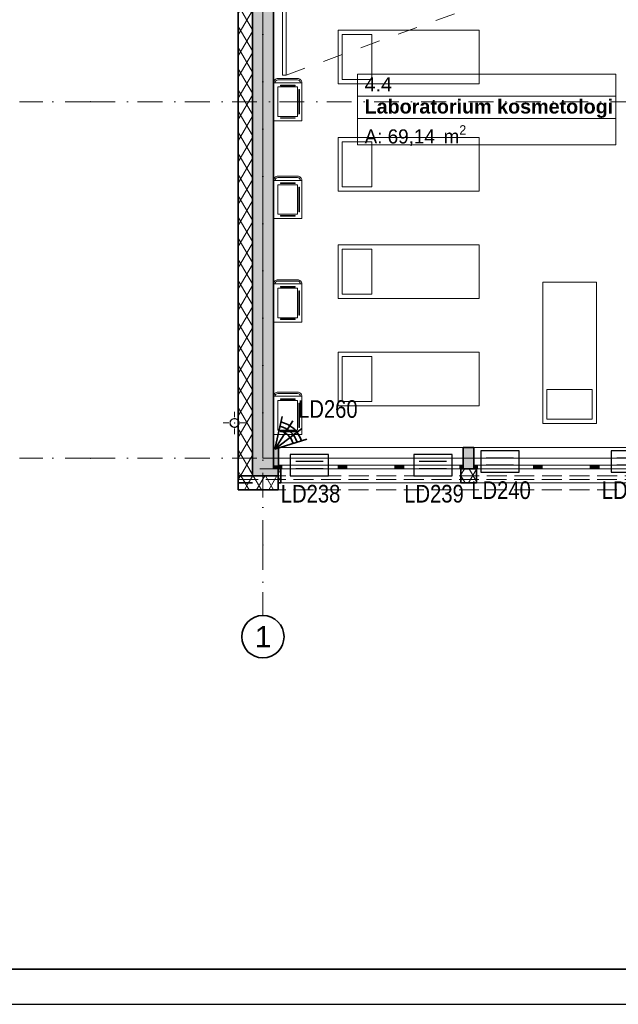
# Model space of a CAD drawing. Header units: millimetres. Extents: x -148444 to 51443, y -4810 to 453290.
# Tile 203 of 256: x 6290 to 14775, y 66590 to 80539. Entities that reach past the tile are written whole.
import ezdxf

# ---------------------------------------------------------------- set-up
doc = ezdxf.new("R2010")
doc.units = ezdxf.units.MM
for name, pattern in [('1', [8, 4, -4]), ('DASHDOTX2', [2, 1, -0.5, 0, -0.5]), ('Krawędzie ukryte', [3.912222, 2.822222, -1.09]), ('Kropki i Kreski', [6.702778, 3.527778, -1.763889, 0, -1.411111]), ('Przerywana', [5.644444, 2.822222, -2.822222])]:
    doc.linetypes.add(name, pattern=pattern)
for name, color, linetype, lineweight in [('!!!SSWiN', 3, 'Continuous', 35), ('!!!SSWiN-opis', 6, 'DASHDOTX2', 18), ('CP_FRREF', 251, 'Continuous', 35), ('\xa0♦El- odgrom', 30, '1', 35)]:
    doc.layers.add(name, color=color, linetype=linetype, lineweight=lineweight)
for name, color, linetype in [('- A - ocieplenie', 8, 'Continuous'), ('- strefy pomieszczeń', 8, 'Continuous'), ('2D - Ogólne', 8, 'Continuous'), ('ADT KD', 3, 'Continuous'), ('CP_LINENORM', 253, 'Continuous'), ('Instalacje - Wod_Kan', 8, 'Continuous'), ('Konstrukcja - Siatka mod', 8, 'Continuous'), ('Konstrukcja - Stropy', 8, 'Continuous'), ('Konstrukcja - Słupy', 8, 'Continuous'), ('Konstrukcja - Ściany zewnętrzne', 8, 'Continuous'), ('Okna Archicada', 8, 'Continuous'), ('Wnętrze - Umeblowanie', 8, 'Continuous')]:
    doc.layers.add(name, color=color, linetype=linetype)
doc.styles.add('GENERATED_STYLE_1', font='ARIALN.TTF')
doc.styles.get("Standard").update_dxf_attribs({"font": 'arial.ttf'})
doc.styles.add('STYL_AUTOMATYCZNY_1', font='arial.ttf')
doc.styles.add('STYL_AUTOMATYCZNY_2', font='arial.ttf')
doc.styles.add('STYL_AUTOMATYCZNY_6', font='txt')
pattern_1 = [(60, (-220940.59, 363284.62), (-129.90381, 75), []), (120, (-220940.59, 363284.62), (129.90381, 75), [])]

# ---------------------------------------------------------------- blocks, each defined once
blk = doc.blocks.new('Czujka_PIR+AM')
for q in [(82.3, 47.5), (93.6, 16.5), (82.3, -47.5), (93.6, -16.5)]:
    blk.add_line((0, 0), q)
for radius in [66.3, 79, 54.6]:
    blk.add_arc((0, 0), radius, 330, 30)
blk.add_attdef('ADRES', (135.7, -10.4), '', height=22.5)
blk = doc.blocks.new('sswin')
at = {"layer": 'ADT KD', "color": 3}
for p, q in [((543, 301), (0, 301)), ((0, 301), (0, 0)), ((543, 0), (543, 301)), ((465, 200), (78, 200)), ((0, 0), (543, 0)), ((465, 100), (78, 100))]:
    blk.add_line(p, q, dxfattribs=at)

msp = doc.modelspace()

# ---------------------------------------------------------------- hatches: boundary and pattern name
at = {"layer": '- A - ocieplenie', "linetype": 'Continuous', "lineweight": 15}
h = msp.add_hatch(dxfattribs=at)
h.set_pattern_fill('Izolacja_miękka_0006', color=8, style=0, pattern_type=2)
h.set_pattern_definition(pattern_1)
h.paths.add_polyline_path([(9388, 87257), (9388, 74077), (9588, 74077), (9588, 87257)])
h = msp.add_hatch(dxfattribs=at)
h.set_pattern_fill('Izolacja_miękka_0006', color=8, style=0, pattern_type=2)
h.set_pattern_definition(pattern_1)
h.paths.add_polyline_path([(9588, 74177), (9388, 73977), (9588, 73977)])
at = {"layer": '- A - ocieplenie', "linetype": 'Continuous', "lineweight": 13}
h = msp.add_hatch(dxfattribs=at)
h.set_pattern_fill('Izolacja_miękka_0006', color=8, style=0, pattern_type=2)
h.set_pattern_definition(pattern_1)
h.paths.add_polyline_path([(9588, 74077), (9388, 74077), (9388, 73877)])
h = msp.add_hatch(dxfattribs=at)
h.set_pattern_fill('Izolacja_miękka_0006', color=8, style=0, pattern_type=2)
h.set_pattern_definition(pattern_1)
h.paths.add_polyline_path([(9388, 73877), (9953, 73877), (9953, 74077), (9588, 74077)])
h = msp.add_hatch(dxfattribs=at)
h.set_pattern_fill('Izolacja_miękka_0006', color=8, style=0, pattern_type=2)
h.set_pattern_definition(pattern_1)
h.paths.add_polyline_path([(9953, 73977), (9993, 73977), (9993, 74177), (9953, 74177)])
h = msp.add_hatch(dxfattribs=at)
h.set_pattern_fill('Izolacja_miękka_0006', color=8, style=0, pattern_type=2)
h.set_pattern_definition(pattern_1)
h.paths.add_polyline_path([(12543, 74177), (12543, 73977), (12763, 73977), (12763, 74177)])
at = {"layer": 'Instalacje - Wod_Kan', "linetype": 'Continuous', "lineweight": 13}
h = msp.add_hatch(color=8, dxfattribs=at)
h.paths.add_polyline_path([(9336, 74891, 0.414214), (9271, 74826, 0.414214), (9336, 74761, 0.414214), (9401, 74826, 0.414214)])
h.paths.add_polyline_path([(9336, 74886, -1), (9336, 74766, -1)], flags=0)
at = {"layer": 'Konstrukcja - Słupy', "linetype": 'Continuous', "lineweight": 13}
for points in [[(9888, 74177), (9953, 74177), (9953, 74225), (9888, 74225)], [(9888, 74177), (9588, 74177), (9588, 74075), (9953, 74075), (9953, 74177)]]:
    msp.add_hatch(color=8, dxfattribs=at).paths.add_polyline_path(points)
at = {"layer": 'Konstrukcja - Ściany zewnętrzne', "linetype": 'Continuous', "lineweight": 13}
for points in [[(9588, 87257), (9588, 74177), (9888, 74477), (9888, 87257)], [(9888, 74477), (9588, 74177), (9888, 74177)], [(9888, 74225), (9953, 74225), (9953, 74177), (9958, 74177), (9958, 74477), (9888, 74477)], [(12578, 74477), (12578, 74177), (12728, 74177), (12728, 74477)]]:
    msp.add_hatch(color=8, dxfattribs=at).paths.add_polyline_path(points)
at = {"layer": 'Okna Archicada', "linetype": 'Continuous', "lineweight": 13}
for points in [[(9958, 74177), (10008, 74177), (10008, 74227), (9958, 74227)], [(10853, 74227), (10803, 74227), (10803, 74177), (10853, 74177)], [(10853, 74177), (10928, 74177), (10928, 74227), (10853, 74227)], [(11683, 74227), (11608, 74227), (11608, 74177), (11683, 74177)], [(11683, 74177), (11733, 74177), (11733, 74227), (11683, 74227)], [(12578, 74227), (12528, 74227), (12528, 74177), (12578, 74177)], [(12728, 74177), (12778, 74177), (12778, 74227), (12728, 74227)], [(13623, 74227), (13573, 74227), (13573, 74177), (13623, 74177)], [(13623, 74177), (13698, 74177), (13698, 74227), (13623, 74227)], [(14453, 74227), (14378, 74227), (14378, 74177), (14453, 74177)], [(14453, 74177), (14503, 74177), (14503, 74227), (14453, 74227)]]:
    msp.add_hatch(color=8, dxfattribs=at).paths.add_polyline_path(points)

# ---------------------------------------------------------------- linework, layer by layer
at = {"layer": '- A - ocieplenie', "color": 8, "linetype": 'Continuous', "lineweight": 35, "ltscale": 100}
for p, q in [((9388, 74077), (9588, 74077)), ((9388, 74077), (9588, 74077)), ((9993, 74177), (9993, 74127)), ((9993, 74127), (9993, 73977)), ((12543, 74177), (12543, 74127)), ((12543, 74127), (12543, 73977)), ((12763, 74177), (12763, 74127)), ((12763, 74127), (12763, 73977))]:
    msp.add_line(p, q, dxfattribs=at)
at = {"layer": '- A - ocieplenie', "color": 8, "linetype": 'Continuous', "lineweight": 35, "ltscale": 100, "flags": 128}
for points in [[(9388, 87257), (9388, 74077)], [(9588, 74077), (9588, 87257)], [(9388, 73877), (9388, 74077)], [(9953, 74077), (9588, 74077)], [(9993, 74177), (9953, 74177)], [(9953, 74177), (9953, 73977)], [(9953, 74077), (9953, 73877)], [(12763, 74177), (12543, 74177)], [(9388, 73977), (9588, 73977)], [(9953, 73977), (9993, 73977)], [(12543, 73977), (12763, 73977)], [(9388, 73877), (9953, 73877)]]:
    msp.add_lwpolyline(points, dxfattribs=at)
at = {"layer": '- A - ocieplenie', "color": 8, "linetype": 'Krawędzie ukryte', "lineweight": 20, "ltscale": 100, "flags": 128}
for points in [[(9388, 87257), (9388, 74177)], [(9588, 74177), (9588, 87257)], [(9388, 74027), (9388, 74177)], [(21409, 74077), (9388, 74077)], [(9388, 74077), (9388, 73877)], [(21320, 74177), (9588, 74177)], [(9388, 74027), (21319, 74027)], [(9388, 73877), (21409, 73877)]]:
    msp.add_lwpolyline(points, dxfattribs=at)
at = {"layer": '- strefy pomieszczeń', "color": 8, "linetype": 'Continuous', "lineweight": 13, "ltscale": 100}
for p, q in [((11079, 79770), (14739, 79770)), ((11079, 79456), (11079, 79770)), ((14739, 79770), (14739, 79456)), ((14739, 79456), (11079, 79456)), ((11079, 79456), (14739, 79456)), ((11079, 79141), (11079, 79456)), ((14739, 79456), (14739, 79141)), ((14739, 79141), (11079, 79141)), ((11079, 79141), (14739, 79141)), ((11079, 78765), (11079, 79141)), ((14739, 79141), (14739, 78765)), ((14739, 78765), (11079, 78765))]:
    msp.add_line(p, q, dxfattribs=at)
at = {"layer": '2D - Ogólne', "color": 8, "linetype": 'Przerywana', "lineweight": 15, "ltscale": 100}
msp.add_line((10065, 79755), (12812, 80755), dxfattribs=at)
at = {"layer": 'CP_FRREF'}
msp.add_line((-2057, 67090), (50943, 67090), dxfattribs=at)
at = {"layer": 'CP_LINENORM', "linetype": 'Continuous'}
msp.add_line((-3557, 66590), (51443, 66590), dxfattribs=at)
at = {"layer": 'Instalacje - Wod_Kan', "color": 8, "linetype": 'Continuous', "lineweight": 0, "ltscale": 100}
for p, q in [((9336, 74906), (9336, 74986)), ((9256, 74826), (9176, 74826)), ((9416, 74826), (9496, 74826)), ((9336, 74746), (9336, 74666))]:
    msp.add_line(p, q, dxfattribs=at)
at = {"layer": 'Instalacje - Wod_Kan', "color": 8, "linetype": 'Continuous', "lineweight": 20, "ltscale": 100, "flags": 128}
for points in [[(9336, 74891, 0.414214), (9271, 74826, 0.414214), (9336, 74761, 0.414214), (9401, 74826, 0.414214)], [(9336, 74886, -1), (9336, 74766, -1)]]:
    msp.add_lwpolyline(points, format="xyb", close=True, dxfattribs=at)
at = {"layer": 'Instalacje - Wod_Kan', "color": 8, "linetype": 'Continuous', "lineweight": 0, "ltscale": 100}
msp.add_point((9336, 74826), dxfattribs=at)
at = {"layer": 'Konstrukcja - Siatka mod', "color": 8, "linetype": 'Kropki i Kreski', "lineweight": 13, "ltscale": 100}
for p, q in [((9738, 73098), (9738, 90063)), ((7290, 79377), (6290, 79377)), ((7290, 79377), (36735, 79377)), ((7290, 74327), (6290, 74327)), ((7290, 74327), (36735, 74327)), ((9738, 73098), (9738, 72098))]:
    msp.add_line(p, q, dxfattribs=at)
at = {"layer": 'Konstrukcja - Siatka mod', "color": 8, "linetype": 'Continuous', "lineweight": 35, "ltscale": 100}
msp.add_circle((9738, 71798), 300, dxfattribs=at)
at = {"layer": 'Konstrukcja - Siatka mod', "color": 8, "linetype": 'Kropki i Kreski', "lineweight": 13, "ltscale": 100}
for p in [(7290, 79377), (7290, 79377), (7290, 74327), (7290, 74327), (9738, 73098), (9738, 73098)]:
    msp.add_point(p, dxfattribs=at)
at = {"layer": 'Konstrukcja - Stropy', "color": 8, "linetype": 'Continuous', "lineweight": 13, "ltscale": 100, "flags": 128}
msp.add_lwpolyline([(21408, 79527), (24708, 79527), (24708, 74503), (36728, 74477), (36778, 86957), (9738, 86957), (9738, 74327), (21408, 74327)], close=True, dxfattribs=at)
at = {"layer": 'Konstrukcja - Słupy', "color": 8, "linetype": 'Continuous', "lineweight": 13, "ltscale": 100, "flags": 128}
msp.add_lwpolyline([(9588, 74177), (9588, 74075), (9953, 74075), (9953, 74177)], dxfattribs=at)
at = {"layer": 'Konstrukcja - Ściany zewnętrzne', "color": 8, "linetype": 'Continuous', "lineweight": 35, "ltscale": 100}
for p, q in [((9888, 74477), (9888, 74177)), ((9888, 74477), (9888, 74177)), ((9958, 74227), (9958, 74477)), ((12578, 74227), (12578, 74477)), ((12728, 74227), (12728, 74477)), ((9958, 74177), (9958, 74227)), ((12578, 74177), (12578, 74227)), ((12728, 74177), (12728, 74227))]:
    msp.add_line(p, q, dxfattribs=at)
at = {"layer": 'Konstrukcja - Ściany zewnętrzne', "color": 8, "linetype": 'Continuous', "lineweight": 35, "ltscale": 100, "flags": 128}
for points in [[(9588, 87257), (9588, 74177)], [(9888, 74477), (9888, 87257)], [(9958, 74477), (9888, 74477)], [(12728, 74477), (12578, 74477)], [(9953, 74177), (9958, 74177)], [(12578, 74177), (12728, 74177)]]:
    msp.add_lwpolyline(points, dxfattribs=at)
at = {"layer": 'Okna Archicada', "color": 8, "linetype": 'Continuous', "lineweight": 13, "ltscale": 100}
for p, q in [((12578, 74477), (9958, 74477)), ((15348, 74477), (12728, 74477)), ((10008, 74227), (9958, 74227)), ((10008, 74177), (10008, 74227)), ((10803, 74227), (10008, 74227)), ((10853, 74227), (10803, 74227)), ((10803, 74227), (10803, 74177)), ((10928, 74227), (10853, 74227)), ((10928, 74177), (10928, 74227)), ((11608, 74227), (10928, 74227)), ((11683, 74227), (11608, 74227)), ((11608, 74227), (11608, 74177)), ((11733, 74227), (11683, 74227)), ((11733, 74177), (11733, 74227)), ((12528, 74227), (11733, 74227)), ((12578, 74227), (12528, 74227)), ((12528, 74227), (12528, 74177)), ((12778, 74227), (12728, 74227)), ((12778, 74177), (12778, 74227)), ((13573, 74227), (12778, 74227)), ((13623, 74227), (13573, 74227)), ((13573, 74227), (13573, 74177)), ((13698, 74227), (13623, 74227)), ((13698, 74177), (13698, 74227)), ((14378, 74227), (13698, 74227)), ((14453, 74227), (14378, 74227)), ((14378, 74227), (14378, 74177)), ((14503, 74227), (14453, 74227)), ((14503, 74177), (14503, 74227)), ((15298, 74227), (14503, 74227)), ((12578, 74177), (9958, 74177)), ((9958, 74177), (10008, 74177)), ((9993, 74177), (12543, 74177)), ((10008, 74177), (10803, 74177)), ((10803, 74177), (10853, 74177)), ((10853, 74177), (10928, 74177)), ((10928, 74177), (11608, 74177)), ((11608, 74177), (11683, 74177)), ((11683, 74177), (11733, 74177)), ((11733, 74177), (12528, 74177)), ((12528, 74177), (12578, 74177)), ((15348, 74177), (12728, 74177)), ((12728, 74177), (12778, 74177)), ((12763, 74177), (15313, 74177)), ((12778, 74177), (13573, 74177)), ((13573, 74177), (13623, 74177)), ((13623, 74177), (13698, 74177)), ((13698, 74177), (14378, 74177)), ((14378, 74177), (14453, 74177)), ((14453, 74177), (14503, 74177)), ((14503, 74177), (15298, 74177)), ((9993, 73977), (12543, 73977)), ((12763, 73977), (15313, 73977))]:
    msp.add_line(p, q, dxfattribs=at)
at = {"layer": 'Okna Archicada', "color": 8, "linetype": 'Continuous', "lineweight": 35, "ltscale": 100}
for p, q in [((9958, 74227), (9958, 74477)), ((12578, 74227), (12578, 74477)), ((12728, 74227), (12728, 74477)), ((9958, 74177), (9958, 74227)), ((9958, 74177), (9958, 74227)), ((12578, 74177), (12578, 74227)), ((12578, 74177), (12578, 74227)), ((12728, 74177), (12728, 74227)), ((12728, 74177), (12728, 74227)), ((9993, 74177), (9993, 74127)), ((9993, 74127), (9993, 73977)), ((12543, 74177), (12543, 74127)), ((12543, 74127), (12543, 73977)), ((12763, 74177), (12763, 74127)), ((12763, 74127), (12763, 73977))]:
    msp.add_line(p, q, dxfattribs=at)
at = {"layer": 'Wnętrze - Umeblowanie', "color": 8, "linetype": 'Continuous', "lineweight": 13, "ltscale": 100, "flags": 128}
for points in [[(10015, 81755), (10015, 79755), (10065, 79755), (10065, 81755)], [(12803, 80390), (12803, 79630), (10803, 79630), (10803, 80390)], [(11283, 80330), (11283, 79690), (10863, 79690), (10863, 80330)], [(9890, 79107), (9890, 79647), (10290, 79647), (10290, 79107)], [(9950, 79167), (9950, 79587), (10230, 79587), (10230, 79167)], [(12803, 78870), (12803, 78110), (10803, 78110), (10803, 78870)], [(11283, 78810), (11283, 78170), (10863, 78170), (10863, 78810)], [(9890, 77722), (9890, 78262), (10290, 78262), (10290, 77722)], [(9950, 77782), (9950, 78202), (10230, 78202), (10230, 77782)], [(12803, 77350), (12803, 76590), (10803, 76590), (10803, 77350)], [(11283, 77290), (11283, 76650), (10863, 76650), (10863, 77290)], [(9890, 76256), (9890, 76796), (10290, 76796), (10290, 76256)], [(9950, 76316), (9950, 76736), (10230, 76736), (10230, 76316)], [(13704, 76820), (14464, 76820), (14464, 74820), (13704, 74820)], [(12803, 75830), (12803, 75070), (10803, 75070), (10803, 75830)], [(11283, 75770), (11283, 75130), (10863, 75130), (10863, 75770)], [(9890, 74664), (9890, 75204), (10290, 75204), (10290, 74664)], [(13764, 75300), (14404, 75300), (14404, 74880), (13764, 74880)], [(9950, 74724), (9950, 75144), (10230, 75144), (10230, 74724)]]:
    msp.add_lwpolyline(points, close=True, dxfattribs=at)
for points in [[(9890, 79647, -0.414214), (9950, 79707), (10230, 79707, -0.414214), (10290, 79647), (10270, 79647, 0.414214), (10230, 79687), (9950, 79687, 0.414214), (9910, 79647)], [(10190, 79603, 1), (10190, 79611), (9990, 79611, 1), (9990, 79603)], [(10254, 79547, 1), (10246, 79547), (10246, 79207, 1), (10254, 79207)], [(10190, 79151, -1), (10190, 79143), (9990, 79143, -1), (9990, 79151)], [(9890, 78262, -0.414214), (9950, 78322), (10230, 78322, -0.414214), (10290, 78262), (10270, 78262, 0.414214), (10230, 78302), (9950, 78302, 0.414214), (9910, 78262)], [(10190, 78218, 1), (10190, 78226), (9990, 78226, 1), (9990, 78218)], [(10254, 78162, 1), (10246, 78162), (10246, 77822, 1), (10254, 77822)], [(10190, 77766, -1), (10190, 77758), (9990, 77758, -1), (9990, 77766)], [(9890, 76796, -0.414214), (9950, 76856), (10230, 76856, -0.414214), (10290, 76796), (10270, 76796, 0.414214), (10230, 76836), (9950, 76836, 0.414214), (9910, 76796)], [(10190, 76752, 1), (10190, 76760), (9990, 76760, 1), (9990, 76752)], [(10254, 76696, 1), (10246, 76696), (10246, 76356, 1), (10254, 76356)], [(10190, 76300, -1), (10190, 76292), (9990, 76292, -1), (9990, 76300)], [(9890, 75204, -0.414214), (9950, 75264), (10230, 75264, -0.414214), (10290, 75204), (10270, 75204, 0.414214), (10230, 75244), (9950, 75244, 0.414214), (9910, 75204)], [(10190, 75160, 1), (10190, 75168), (9990, 75168, 1), (9990, 75160)], [(10254, 75104, 1), (10246, 75104), (10246, 74764, 1), (10254, 74764)], [(10190, 74708, -1), (10190, 74700), (9990, 74700, -1), (9990, 74708)]]:
    msp.add_lwpolyline(points, format="xyb", close=True, dxfattribs=at)

# ---------------------------------------------------------------- block references
at = {"layer": '!!!SSWiN', "xscale": 4.999999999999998, "yscale": 5, "zscale": 5, "rotation": 47.30828988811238}
msp.add_blockref('Czujka_PIR+AM', (9906, 74455), dxfattribs=at)
at = {"layer": '\xa0♦El- odgrom'}
for p in [(10125, 74078), (11875, 74078), (12825, 74128), (14675, 74128)]:
    msp.add_blockref('sswin', p, dxfattribs=at)

# ---------------------------------------------------------------- texts
at = {"layer": '!!!SSWiN-opis', "linetype": 'Continuous', "char_height": 250, "width": 152.63, "attachment_point": 2, "line_spacing_factor": 0.7, "style": 'GENERATED_STYLE_1'}
for s, insert in [('\\fArial Narrow|b0|i0;\\A1;LD260', (10658, 75149)), ('\\fArial Narrow|b0|i0;\\A1;LD238', (10413, 73949)), ('\\fArial Narrow|b0|i0;\\A1;LD239', (12163, 73949)), ('\\fArial Narrow|b0|i0;\\A1;LD240', (13113, 73999)), ('\\fArial Narrow|b0|i0;\\A1;LD241', (14963, 73999))]:
    msp.add_mtext(s, dxfattribs=dict(at, insert=insert))
at = {"layer": '- strefy pomieszczeń', "color": 8, "linetype": 'Continuous', "lineweight": 13, "char_height": 200, "attachment_point": 1}
for s, insert, style in [('\\A1;{\\pql;\\pt0,100;\\fArial|b0|i0|c238|p0;\\W1.000000;4.4\\fArial|b0|i0|c238|p0;\\W1.000000;\\A1{\\H.66x;\\S^  ;}\\fArial|b0|i0|c238|p0;\\W1.000000;\\fArial|b0|i0|c238|p0;\\W1.000000;\\A1{\\H.66x;\\S^  ;}}', (11179, 79724), 'STYL_AUTOMATYCZNY_1'), ('\\A1;{\\pql;\\pt0,100;\\fArial|b1|i0|c238|p0;\\W1.000000;Laboratorium kosmetologi\\fArial|b1|i0|c238|p0;\\W1.000000;\\A1{\\H.66x;\\S^  ;}\\fArial|b1|i0|c238|p0;\\W1.000000;\\fArial|b1|i0|c238|p0;\\W1.000000;\\A1{\\H.66x;\\S^  ;}}', (11179, 79410), 'STYL_AUTOMATYCZNY_2'), ('\\A1;{\\pql;\\pt0,500;\\fGeneva CE|b0|i0|c0|p0;\\W1.000000;A: 69,14\\fGeneva CE|b0|i0|c0|p0;\\W1.000000;\\A1{\\H.66x;\\S^  ;}\\fGeneva CE|b0|i0|c0|p0;\\W1.000000; m\\fGeneva CE|b0|i0|c0|p0;\\W1.000000;\\A1{\\H.66x;\\S2^  ;}}', (11179, 79044), 'STYL_AUTOMATYCZNY_6')]:
    msp.add_mtext(s, dxfattribs=dict(at, insert=insert, style=style))
at = {"layer": 'Konstrukcja - Siatka mod', "color": 8, "linetype": 'Continuous', "lineweight": 13, "insert": (9624, 71948), "char_height": 300, "attachment_point": 1, "style": 'STYL_AUTOMATYCZNY_1'}
msp.add_mtext('\\A1;{\\pql;\\pt0;\\fArial|b0|i0|c238|p0;\\W1.000000;1}', dxfattribs=at)

doc.saveas('drawing.dxf')
